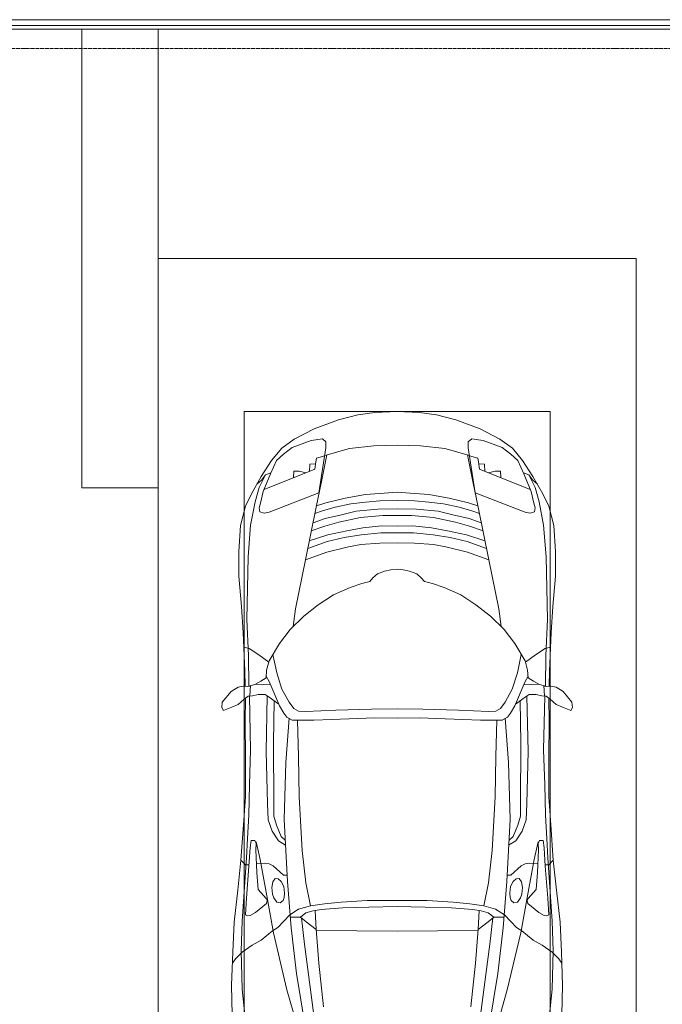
# Model space of a CAD drawing. Header units: millimetres. Extents: x -32229 to 170644, y -13689 to 125138.
# Tile 255 of 256: x 57560 to 60923, y 89047 to 94200. Entities that reach past the tile are written whole.
import ezdxf

# ---------------------------------------------------------------- set-up
doc = ezdxf.new("R2010")
doc.units = ezdxf.units.MM
doc.linetypes.add('ADSK_Линия сетки', pattern=[25, 20, -2.5, 0, -2.5])
for name, color, linetype, lineweight in [('A-DETL-GENF', 7, 'Continuous', 18), ('A-FLOR', 7, 'Continuous', 18), ('A-GENM', 7, 'Continuous', 18), ('C-PRKG', 7, 'Continuous', 18), ('S-COLS', 7, 'Continuous', 18), ('S-GRID', 7, 'Continuous', 9)]:
    doc.layers.add(name, color=color, linetype=linetype, lineweight=lineweight)

# ---------------------------------------------------------------- blocks, each defined once
blk = doc.blocks.new('АР_Машиноместо - 4900x2400_М__5300х2500_-V47--01 ЭО')
at = {"layer": 'A-DETL-GENF', "color": 253, "lineweight": 13, "true_color": 0xaaaaaa}
for p, q in [((1044.2, -818.6), (943.3, -845.1)), ((1132.7, -806), (1044.2, -818.6)), ((1250, -800), (1132.7, -806)), ((1250, -800), (1367.3, -806)), ((1367.3, -806), (1455.8, -818.6)), ((1455.8, -818.6), (1556.7, -845.1)), ((943.3, -845.1), (815.8, -891)), ((1556.7, -845.1), (1684.2, -891)), ((815.8, -891), (711.9, -946.2)), ((1684.2, -891), (1788.1, -946.2)), ((711.9, -946.2), (647.2, -992.8)), ((800.1, -952.6), (700.9, -989.1)), ((859, -944.1), (800.1, -952.6)), ((877.7, -958.9), (859, -944.1)), ((877.7, -991.4), (877.7, -958.9)), ((1250, -977.6), (1127.4, -979.8)), ((1250, -977.6), (1372.6, -979.8)), ((1622.3, -958.9), (1641, -944.1)), ((1622.3, -991.4), (1622.3, -958.9)), ((1641, -944.1), (1699.9, -952.6)), ((1699.9, -952.6), (1799.1, -989.1)), ((1788.1, -946.2), (1852.8, -992.8)), ((647.2, -992.8), (593.2, -1056.8)), ((654.7, -1024.4), (617.9, -1057.3)), ((700.9, -989.1), (655, -1024.3)), ((841.1, -1225.9), (877.7, -991.4)), ((882.6, -1027.5), (853.8, -1167.4)), ((1000.2, -994.5), (871.4, -1031.3)), ((1127.4, -979.8), (1000.2, -994.5)), ((1372.6, -979.8), (1499.8, -994.5)), ((1499.8, -994.5), (1628.6, -1031.3)), ((1617.4, -1027.5), (1646.2, -1167.4)), ((1658.9, -1225.9), (1622.3, -991.4)), ((1799.1, -989.1), (1845, -1024.3)), ((1845.3, -1024.4), (1882.1, -1057.3)), ((1852.8, -992.8), (1906.8, -1056.8)), ((593.2, -1056.8), (539.3, -1140.4)), ((617.9, -1057.3), (586.9, -1126.3)), ((1882.1, -1057.3), (1913.1, -1126.3)), ((1906.8, -1056.8), (1960.7, -1140.4)), ((561.3, -1132.6), (540.4, -1159.6)), ((586.9, -1126.3), (548.2, -1220.1)), ((589, -1121.6), (561.3, -1132.6)), ((1911, -1121.6), (1938.7, -1132.6)), ((1913.1, -1126.3), (1951.8, -1220.1)), ((1938.7, -1132.6), (1959.6, -1159.6)), ((539.3, -1140.4), (487.4, -1232.1)), ((540.4, -1159.6), (516.2, -1180.5)), ((853.8, -1167.4), (826.8, -1300.9)), ((1646.2, -1167.4), (1673.2, -1300.9)), ((1959.6, -1159.6), (1983.8, -1180.5)), ((1960.7, -1140.4), (2012.6, -1232.1)), ((487.4, -1232.1), (455.7, -1296.1)), ((548.2, -1220.1), (535, -1280.6)), ((580.7, -1327.1), (841.1, -1225.9)), ((1084.1, -1236), (978.6, -1254.6)), ((1182.5, -1227.5), (1084.1, -1236)), ((1250, -1223.7), (1182.5, -1227.5)), ((1250, -1223.7), (1317.5, -1227.5)), ((1317.5, -1227.5), (1415.9, -1236)), ((1415.9, -1236), (1521.4, -1254.6)), ((1919.3, -1327.1), (1658.9, -1225.9)), ((1951.8, -1220.1), (1965, -1280.6)), ((2012.6, -1232.1), (2044.3, -1296.1)), ((535, -1280.6), (527.2, -1305.2)), ((876.3, -1278.7), (828.3, -1293.7)), ((978.6, -1254.6), (876.3, -1278.7)), ((1007.1, -1283.7), (925.2, -1301.6)), ((1083.6, -1274.6), (1007.1, -1283.7)), ((1159.1, -1267.9), (1083.6, -1274.6)), ((1250, -1266.6), (1159.1, -1267.9)), ((1250, -1266.6), (1340.9, -1267.9)), ((1340.9, -1267.9), (1416.4, -1274.6)), ((1416.4, -1274.6), (1492.9, -1283.7)), ((1492.9, -1283.7), (1574.8, -1301.6)), ((1521.4, -1254.6), (1623.7, -1278.7)), ((1623.7, -1278.7), (1671.7, -1293.7)), ((1965, -1280.6), (1972.8, -1305.2)), ((455.7, -1296.1), (430.8, -1396.6)), ((527.2, -1305.2), (531.8, -1326)), ((531.8, -1326), (554.4, -1333.3)), ((554.4, -1333.3), (580.7, -1327.1)), ((826.8, -1300.9), (770, -1576.5)), ((859.1, -1321.2), (819.9, -1334.4)), ((925.2, -1301.6), (859.1, -1321.2)), ((1035, -1323.2), (958.3, -1341.1)), ((1148.3, -1312.4), (1035, -1323.2)), ((1250, -1309.3), (1148.3, -1312.4)), ((1250, -1309.3), (1351.7, -1312.4)), ((1351.7, -1312.4), (1465, -1323.2)), ((1465, -1323.2), (1541.7, -1341.1)), ((1574.8, -1301.6), (1640.9, -1321.2)), ((1640.9, -1321.2), (1680.1, -1334.4)), ((1673.2, -1300.9), (1730, -1576.5)), ((1945.6, -1333.3), (1919.3, -1327.1)), ((1968.2, -1326), (1945.6, -1333.3)), ((1972.8, -1305.2), (1968.2, -1326)), ((2044.3, -1296.1), (2069.2, -1396.6)), ((873.8, -1361.2), (809.9, -1383.1)), ((945.3, -1380.6), (871.4, -1401.1)), ((958.3, -1341.1), (873.8, -1361.2)), ((1059, -1354.8), (945.3, -1380.6)), ((1174.5, -1344.2), (1059, -1354.8)), ((1250, -1344.9), (1174.5, -1344.2)), ((1250, -1344.9), (1325.5, -1344.2)), ((1325.5, -1344.2), (1441, -1354.8)), ((1441, -1354.8), (1554.7, -1380.6)), ((1541.7, -1341.1), (1626.2, -1361.2)), ((1554.7, -1380.6), (1628.6, -1401.1)), ((1626.2, -1361.2), (1690.1, -1383.1)), ((430.8, -1396.6), (422, -1534.1)), ((871.4, -1401.1), (800.5, -1424.6)), ((986.2, -1425.6), (887, -1446.5)), ((1070, -1410.4), (986.2, -1425.6)), ((1163.9, -1435.1), (1061.9, -1445.7)), ((1168.3, -1399.8), (1070, -1410.4)), ((1250, -1435.1), (1163.9, -1435.1)), ((1250, -1400.1), (1168.3, -1399.8)), ((1250, -1400.1), (1331.7, -1399.8)), ((1250, -1435.1), (1336.1, -1435.1)), ((1331.7, -1399.8), (1430, -1410.4)), ((1336.1, -1435.1), (1438.1, -1445.7)), ((1430, -1410.4), (1513.8, -1425.6)), ((1513.8, -1425.6), (1613, -1446.5)), ((1628.6, -1401.1), (1699.5, -1424.6)), ((2069.2, -1396.6), (2078, -1534.1)), ((884.3, -1480.8), (782, -1518.1)), ((887, -1446.5), (790.4, -1477.3)), ((973.4, -1459.7), (884.3, -1480.8)), ((1061.9, -1445.7), (973.4, -1459.7)), ((1159.3, -1489.1), (1060, -1496.1)), ((1250, -1488.3), (1159.3, -1489.1)), ((1250, -1488.3), (1340.7, -1489.1)), ((1340.7, -1489.1), (1440, -1496.1)), ((1438.1, -1445.7), (1526.6, -1459.7)), ((1526.6, -1459.7), (1615.7, -1480.8)), ((1613, -1446.5), (1709.6, -1477.3)), ((1615.7, -1480.8), (1718, -1518.1)), ((422, -1534.1), (422, -1662.9)), ((881.7, -1536.4), (770, -1576.5)), ((994.9, -1509.3), (881.7, -1536.4)), ((1060, -1496.1), (994.9, -1509.3)), ((1440, -1496.1), (1505.1, -1509.3)), ((1505.1, -1509.3), (1618.3, -1536.4)), ((1618.3, -1536.4), (1730, -1576.5)), ((2078, -1534.1), (2078, -1662.9)), ((770, -1576.5), (718.3, -1834.2)), ((1730, -1576.5), (1781.7, -1834.2)), ((1184.7, -1635.7), (1147.5, -1650.5)), ((1217.8, -1629.1), (1184.7, -1635.7)), ((1217.8, -1629.1), (1250, -1626.8)), ((1282.2, -1629.1), (1250, -1626.8)), ((1282.2, -1629.1), (1315.3, -1635.7)), ((1315.3, -1635.7), (1352.5, -1650.5)), ((422, -1662.9), (434.8, -1820.7)), ((1064.9, -1700.5), (1004.2, -1721.4)), ((1107.2, -1689.8), (1064.9, -1700.5)), ((1123.5, -1670.9), (1107.2, -1689.8)), ((1147.5, -1650.5), (1123.5, -1670.9)), ((1352.5, -1650.5), (1376.5, -1670.9)), ((1376.5, -1670.9), (1392.8, -1689.8)), ((1392.8, -1689.8), (1435.1, -1700.5)), ((1435.1, -1700.5), (1495.8, -1721.4)), ((2078, -1662.9), (2065.2, -1820.7)), ((1004.2, -1721.4), (917, -1761.1)), ((1495.8, -1721.4), (1583, -1761.1)), ((917, -1761.1), (837.5, -1812.1)), ((1583, -1761.1), (1662.5, -1812.1)), ((434.8, -1820.7), (444.9, -1956.8)), ((718.3, -1834.2), (705.7, -1926.7)), ((837.5, -1812.1), (761.1, -1871.7)), ((1662.5, -1812.1), (1738.9, -1871.7)), ((1781.7, -1834.2), (1794.3, -1926.7)), ((2065.2, -1820.7), (2055.1, -1956.8)), ((761.1, -1871.7), (690.7, -1941.6)), ((1738.9, -1871.7), (1809.3, -1941.6)), ((444.9, -1956.8), (453, -2159.1)), ((690.7, -1941.6), (634.6, -2015)), ((1809.3, -1941.6), (1865.4, -2015)), ((2055.1, -1956.8), (2047, -2159.1)), ((475.1, -2041), (447.5, -2034.4)), ((525.5, -2074.6), (475.1, -2041)), ((634.6, -2015), (580.7, -2105.7)), ((1865.4, -2015), (1919.3, -2105.7)), ((1974.5, -2074.6), (2024.9, -2041)), ((2024.9, -2041), (2052.5, -2034.4)), ((578.8, -2112.6), (525.5, -2074.6)), ((580.7, -2105.7), (567.1, -2153.8)), ((619.7, -2168.6), (600.3, -2072.7)), ((1880.3, -2168.6), (1899.7, -2072.7)), ((1919.3, -2105.7), (1932.9, -2153.8)), ((1921.2, -2112.6), (1974.5, -2074.6)), ((453, -2159.1), (455, -2238.9)), ((567.1, -2153.8), (564.3, -2195.4)), ((1932.9, -2153.8), (1935.7, -2195.4)), ((2047, -2159.1), (2045, -2238.9)), ((536.7, -2211.8), (505.1, -2230)), ((564.3, -2195.4), (536.7, -2211.8)), ((579.9, -2213.8), (564.9, -2186.5)), ((600.8, -2263), (579.9, -2213.8)), ((647.3, -2254.2), (619.7, -2168.6)), ((1852.7, -2254.2), (1880.3, -2168.6)), ((1899.2, -2263), (1920.1, -2213.8)), ((1920.1, -2213.8), (1935.1, -2186.5)), ((1935.7, -2195.4), (1963.3, -2211.8)), ((1963.3, -2211.8), (1994.9, -2230)), ((335.2, -2322.3), (381.7, -2266.4)), ((381.7, -2266.4), (417.4, -2243.4)), ((417.4, -2243.4), (445.1, -2238.7)), ((445.1, -2238.7), (481.8, -2239.5)), ((505.1, -2230), (467.5, -2239.2)), ((482, -2235.6), (479.1, -2288.7)), ((586.6, -2231.3), (510.1, -2227.1)), ((633.8, -2340.5), (600.8, -2263)), ((685.1, -2322.3), (647.3, -2254.2)), ((1814.9, -2322.3), (1852.7, -2254.2)), ((1866.2, -2340.5), (1899.2, -2263)), ((1913.4, -2231.3), (1989.9, -2227.1)), ((1994.9, -2230), (2032.5, -2239.2)), ((2018, -2235.6), (2020.9, -2288.7)), ((2054.9, -2238.7), (2018.2, -2239.5)), ((2082.6, -2243.4), (2054.9, -2238.7)), ((2118.3, -2266.4), (2082.6, -2243.4)), ((2164.8, -2322.3), (2118.3, -2266.4)), ((449.8, -2306.1), (417.4, -2333.8)), ((470, -2290), (449.8, -2306.1)), ((454.5, -2423.6), (456, -2301.1)), ((493.6, -2288.6), (470, -2290)), ((523.3, -2281.2), (493.6, -2288.6)), ((559, -2282.6), (523.3, -2281.2)), ((580.6, -2296), (559, -2282.6)), ((630.6, -2332.9), (580.6, -2296)), ((603.5, -2534.3), (606.1, -2314.9)), ((1869.4, -2332.9), (1919.4, -2296)), ((1896.5, -2534.3), (1893.9, -2314.9)), ((1919.4, -2296), (1941, -2282.6)), ((1941, -2282.6), (1976.7, -2281.2)), ((1976.7, -2281.2), (2006.4, -2288.6)), ((2006.4, -2288.6), (2030, -2290)), ((2030, -2290), (2050.2, -2306.1)), ((2045.5, -2423.6), (2044, -2301.1)), ((2050.2, -2306.1), (2082.6, -2333.8)), ((333.1, -2350.6), (335.2, -2322.3)), ((341.2, -2366.2), (333.1, -2350.6)), ((384.4, -2347.9), (341.2, -2366.2)), ((417.4, -2333.8), (384.4, -2347.9)), ((656.7, -2380.3), (633.8, -2340.5)), ((710, -2355.4), (685.1, -2322.3)), ((734.3, -2368.8), (710, -2355.4)), ((772.7, -2371.5), (734.3, -2368.8)), ((929.1, -2364.1), (772.7, -2371.5)), ((1115.2, -2358.7), (929.1, -2364.1)), ((1250, -2357.8), (1115.2, -2358.7)), ((1250, -2357.8), (1384.8, -2358.7)), ((1384.8, -2358.7), (1570.9, -2364.1)), ((1570.9, -2364.1), (1727.3, -2371.5)), ((1727.3, -2371.5), (1765.7, -2368.8)), ((1765.7, -2368.8), (1790, -2355.4)), ((1790, -2355.4), (1814.9, -2322.3)), ((1843.3, -2380.3), (1866.2, -2340.5)), ((2082.6, -2333.8), (2115.6, -2347.9)), ((2115.6, -2347.9), (2158.8, -2366.2)), ((2158.8, -2366.2), (2166.9, -2350.6)), ((2166.9, -2350.6), (2164.8, -2322.3)), ((672.8, -2399.7), (656.7, -2380.3)), ((684.8, -2406.5), (667.8, -2638.3)), ((700.6, -2415.4), (672.8, -2399.7)), ((813.8, -2416.7), (700.6, -2415.4)), ((999.2, -2409.3), (813.8, -2416.7)), ((1132.7, -2404.6), (999.2, -2409.3)), ((1250, -2406.6), (1132.7, -2404.6)), ((1250, -2406.6), (1367.3, -2404.6)), ((1367.3, -2404.6), (1500.8, -2409.3)), ((1500.8, -2409.3), (1686.2, -2416.7)), ((1686.2, -2416.7), (1799.4, -2415.4)), ((1799.4, -2415.4), (1827.2, -2399.7)), ((1815.2, -2406.5), (1832.2, -2638.3)), ((1827.2, -2399.7), (1843.3, -2380.3)), ((456.8, -2613.6), (454.5, -2423.6)), ((2043.2, -2613.6), (2045.5, -2423.6)), ((604.4, -2850.8), (603.5, -2534.3)), ((1895.6, -2850.8), (1896.5, -2534.3)), ((456.1, -2818.3), (456.8, -2613.6)), ((2043.9, -2818.3), (2043.2, -2613.6)), ((667.8, -2638.3), (659.3, -2936)), ((1832.2, -2638.3), (1840.7, -2936)), ((446, -2964.8), (456.1, -2818.3)), ((2054, -2964.8), (2043.9, -2818.3)), ((604.4, -2919.4), (604.4, -2850.8)), ((1895.6, -2919.4), (1895.6, -2850.8)), ((618.7, -2966.7), (604.4, -2919.4)), ((659.3, -2936), (676.4, -3260.1)), ((1840.7, -2936), (1823.6, -3260.1)), ((1881.3, -2966.7), (1895.6, -2919.4)), ((432.8, -3149.3), (446, -2964.8)), ((643.6, -3024.6), (618.7, -2966.7)), ((1856.4, -3024.6), (1881.3, -2966.7)), ((2067.2, -3149.3), (2054, -2964.8)), ((665.1, -3046.1), (643.6, -3024.6)), ((1834.9, -3046.1), (1856.4, -3024.6)), ((480.8, -3085), (474.8, -3179.9)), ((485.6, -3046.1), (480.8, -3085)), ((504.5, -3046.6), (485.6, -3046.1)), ((512.2, -3061.4), (504.5, -3046.6)), ((510.9, -3094.6), (512.2, -3061.4)), ((1987.8, -3061.4), (1995.5, -3046.6)), ((1989.1, -3094.6), (1987.8, -3061.4)), ((1995.5, -3046.6), (2014.4, -3046.1)), ((2014.4, -3046.1), (2019.2, -3085)), ((2019.2, -3085), (2025.2, -3179.9)), ((515.3, -3213.7), (510.9, -3094.6)), ((1984.7, -3213.7), (1989.1, -3094.6)), ((415.7, -3305.9), (432.8, -3149.3)), ((456.9, -3174.2), (432.9, -3148.3)), ((475.2, -3173.5), (456.9, -3174.2)), ((474.8, -3179.9), (462.2, -3347.3)), ((558.4, -3165.4), (513.6, -3168)), ((579.5, -3167.7), (558.4, -3165.4)), ((601.7, -3179.4), (579.5, -3167.7)), ((654.5, -3228.1), (601.7, -3179.4)), ((1845.5, -3228.1), (1898.3, -3179.4)), ((1898.3, -3179.4), (1920.5, -3167.7)), ((1920.5, -3167.7), (1941.6, -3165.4)), ((1941.6, -3165.4), (1986.4, -3168)), ((2024.8, -3173.5), (2043.1, -3174.2)), ((2025.2, -3179.9), (2037.8, -3347.3)), ((2043.1, -3174.2), (2067.1, -3148.3)), ((2084.3, -3305.9), (2067.1, -3148.3)), ((522.2, -3303.2), (515.3, -3213.7)), ((612.1, -3245.7), (599.8, -3262.3)), ((626.8, -3246.1), (612.1, -3245.7)), ((643.2, -3259.9), (626.8, -3246.1)), ((674.6, -3227.6), (654.5, -3228.1)), ((1825.4, -3227.6), (1845.5, -3228.1)), ((1856.8, -3259.9), (1873.2, -3246.1)), ((1873.2, -3246.1), (1887.9, -3245.7)), ((1887.9, -3245.7), (1900.2, -3262.3)), ((1977.8, -3303.2), (1984.7, -3213.7)), ((599.8, -3262.3), (593.6, -3292.5)), ((593.6, -3292.5), (597.1, -3327.4)), ((657.2, -3286.3), (643.2, -3259.9)), ((661.1, -3321.2), (657.2, -3286.3)), ((676.4, -3260.1), (695.7, -3502.8)), ((1823.6, -3260.1), (1804.3, -3502.8)), ((1838.9, -3321.2), (1842.8, -3286.3)), ((1842.8, -3286.3), (1856.8, -3259.9)), ((1900.2, -3262.3), (1906.4, -3292.5)), ((1906.4, -3292.5), (1902.9, -3327.4)), ((397.1, -3474.2), (415.7, -3305.9)), ((462.2, -3347.3), (456.6, -3434.5)), ((564.6, -3349.7), (522.2, -3303.2)), ((569.7, -3360.7), (564.6, -3349.7)), ((597.1, -3327.4), (605.2, -3346.8)), ((605.2, -3346.8), (620, -3369.3)), ((654.1, -3360.7), (658.7, -3344.5)), ((658.7, -3344.5), (661.1, -3321.2)), ((1841.3, -3344.5), (1838.9, -3321.2)), ((1845.9, -3360.7), (1841.3, -3344.5)), ((1894.8, -3346.8), (1880, -3369.3)), ((1902.9, -3327.4), (1894.8, -3346.8)), ((1930.3, -3360.7), (1935.4, -3349.7)), ((1935.4, -3349.7), (1977.8, -3303.2)), ((2037.8, -3347.3), (2043.4, -3434.5)), ((2102.9, -3474.2), (2084.3, -3305.9)), ((508, -3422.8), (566.8, -3375.1)), ((566.8, -3375.1), (569.7, -3360.7)), ((620, -3369.3), (638.7, -3372.5)), ((638.7, -3372.5), (654.1, -3360.7)), ((965.3, -3397.8), (853.3, -3407.2)), ((1102.5, -3394.3), (965.3, -3397.8)), ((1250, -3391.3), (1102.5, -3394.3)), ((1250, -3391.3), (1397.5, -3394.3)), ((1397.5, -3394.3), (1534.7, -3397.8)), ((1534.7, -3397.8), (1646.7, -3407.2)), ((1861.3, -3372.5), (1845.9, -3360.7)), ((1880, -3369.3), (1861.3, -3372.5)), ((1933.2, -3375.1), (1930.3, -3360.7)), ((1992, -3422.8), (1933.2, -3375.1)), ((456.6, -3434.5), (466.2, -3441.1)), ((466.2, -3441.1), (481.5, -3439.1)), ((481.5, -3439.1), (508, -3422.8)), ((690.2, -3433.7), (654.7, -3470.4)), ((744.1, -3447.2), (691.3, -3447.2)), ((773, -3424.2), (744.1, -3447.2)), ((744.3, -3447), (773.2, -3472.4)), ((811.1, -3414.8), (773, -3424.2)), ((853.3, -3407.2), (811.1, -3414.8)), ((825.6, -3512.1), (821, -3413)), ((1646.7, -3407.2), (1688.9, -3414.8)), ((1674.4, -3512.1), (1679, -3413)), ((1688.9, -3414.8), (1727, -3424.2)), ((1755.7, -3447), (1726.8, -3472.4)), ((1727, -3424.2), (1755.7, -3447)), ((1755.7, -3447.2), (1808.7, -3447.2)), ((1809.8, -3433.7), (1845.3, -3470.4)), ((2018.5, -3439.1), (1992, -3422.8)), ((2033.8, -3441.1), (2018.5, -3439.1)), ((2043.4, -3434.5), (2033.8, -3441.1)), ((390.2, -3630), (397.1, -3474.2)), ((624.9, -3501.2), (598.3, -3518.6)), ((654.7, -3470.4), (624.9, -3501.2)), ((773.2, -3472.4), (825.6, -3512.1)), ((1726.8, -3472.4), (1674.4, -3512.1)), ((1845.3, -3470.4), (1875.1, -3501.2)), ((1875.1, -3501.2), (1901.7, -3518.6)), ((2109.8, -3630), (2102.9, -3474.2)), ((598.3, -3518.6), (537.9, -3567)), ((840.1, -3687.8), (826.6, -3509.6)), ((1250, -3520.1), (827.2, -3517.2)), ((1250, -3520.1), (1672.8, -3517.2)), ((1659.9, -3687.8), (1673.4, -3509.6)), ((1901.7, -3518.6), (1962.1, -3567)), ((491.4, -3594.2), (438.6, -3629.8)), ((537.9, -3567), (491.4, -3594.2)), ((1962.1, -3567), (2008.6, -3594.2)), ((2008.6, -3594.2), (2061.4, -3629.8)), ((384, -3802.9), (390.2, -3630)), ((438.6, -3629.8), (403.8, -3665.5)), ((2061.4, -3629.8), (2096.2, -3665.5)), ((2116, -3802.9), (2109.8, -3630)), ((403.8, -3665.5), (388.1, -3688.4)), ((863.9, -3917.5), (840.1, -3687.8)), ((1636.1, -3917.5), (1659.9, -3687.8)), ((2096.2, -3665.5), (2111.9, -3688.4)), ((387.4, -3958.4), (384, -3802.9)), ((2112.6, -3958.4), (2116, -3802.9))]:
    blk.add_line(p, q, dxfattribs=at)
at = {"layer": 'A-DETL-GENF', "color": 254, "lineweight": 13, "true_color": 0xd4d4d4}
for p, q in [((792.9, -1076.2), (791.2, -1114.5)), ((823.3, -1074.4), (792.9, -1076.2)), ((824.1, -1063.7), (818.8, -1102.9)), ((827.7, -1045), (824.1, -1063.7)), ((871.3, -1031.9), (827.7, -1045)), ((1628.7, -1031.9), (1672.3, -1045)), ((1672.3, -1045), (1675.9, -1063.7)), ((1675.9, -1063.7), (1681.2, -1102.9)), ((1676.7, -1074.4), (1707.1, -1076.2)), ((1707.1, -1076.2), (1708.8, -1114.5)), ((561.7, -1132.1), (527.9, -1198.6)), ((818.8, -1102.9), (554, -1208.1)), ((709.1, -1112.7), (708.2, -1146.9)), ((737.7, -1113.6), (709.1, -1112.7)), ((772.6, -1121.3), (737.7, -1113.6)), ((1681.2, -1102.9), (1946, -1208.1)), ((1727.4, -1121.3), (1762.3, -1113.6)), ((1762.3, -1113.6), (1790.9, -1112.7)), ((1790.9, -1112.7), (1791.8, -1146.9)), ((1938.3, -1132.1), (1972.1, -1198.6)), ((527.9, -1198.6), (507.4, -1274.3)), ((1972.1, -1198.6), (1992.6, -1274.3)), ((507.4, -1274.3), (483.4, -1395.6)), ((1992.6, -1274.3), (2016.6, -1395.6)), ((483.4, -1395.6), (470.9, -1561.4)), ((2016.6, -1395.6), (2029.1, -1561.4)), ((470.9, -1561.4), (462.8, -1889.5)), ((2029.1, -1561.4), (2037.2, -1889.5)), ((462.8, -1889.5), (471.8, -2077.7)), ((2037.2, -1889.5), (2028.2, -2077.7)), ((471.8, -2077.7), (474.5, -2239.3)), ((2028.2, -2077.7), (2025.5, -2239.3)), ((483.3, -2571.4), (478, -2290)), ((570.6, -2291.4), (564.4, -2580.5)), ((1929.4, -2291.4), (1935.6, -2580.5)), ((2016.7, -2571.4), (2022, -2290)), ((728.4, -2415.7), (733.8, -2606.7)), ((1771.6, -2415.7), (1766.2, -2606.7)), ((477.8, -2754.7), (483.3, -2571.4)), ((2022.2, -2754.7), (2016.7, -2571.4)), ((564.4, -2580.5), (571.6, -2853.3)), ((733.8, -2606.7), (737.8, -2818.3)), ((1766.2, -2606.7), (1762.2, -2818.3)), ((1935.6, -2580.5), (1928.4, -2853.3)), ((473.9, -2913.7), (477.8, -2754.7)), ((2026.1, -2913.7), (2022.2, -2754.7)), ((737.8, -2818.3), (752.8, -3099)), ((1762.2, -2818.3), (1747.2, -3099)), ((571.6, -2853.3), (575.7, -2937.4)), ((1928.4, -2853.3), (1924.3, -2937.4)), ((466.3, -3036.3), (473.9, -2913.7)), ((575.7, -2937.4), (595.2, -2997.9)), ((1924.3, -2937.4), (1904.8, -2997.9)), ((2033.7, -3036.3), (2026.1, -2913.7)), ((462, -3136.6), (466.3, -3036.3)), ((595.2, -2997.9), (629, -3048.1)), ((1904.8, -2997.9), (1871, -3048.1)), ((2038, -3136.6), (2033.7, -3036.3)), ((512.5, -3053.2), (532.7, -3145.9)), ((629, -3048.1), (666.7, -3069.7)), ((1871, -3048.1), (1833.3, -3069.7)), ((1987.5, -3053.2), (1967.3, -3145.9)), ((439.5, -3468.5), (462, -3136.6)), ((752.8, -3099), (771.7, -3268.5)), ((1747.2, -3099), (1728.3, -3268.5)), ((2060.5, -3468.5), (2038, -3136.6)), ((532.7, -3145.9), (564, -3316.2)), ((1967.3, -3145.9), (1936, -3316.2)), ((771.7, -3268.5), (797.1, -3388.2)), ((1728.3, -3268.5), (1702.9, -3388.2)), ((564, -3316.2), (602.3, -3530.2)), ((1936, -3316.2), (1897.7, -3530.2)), ((797.1, -3388.2), (734.6, -3405.8)), ((870, -3377.1), (797.1, -3388.2)), ((957.1, -3368.9), (870, -3377.1)), ((1093.5, -3360.7), (957.1, -3368.9)), ((1250, -3360.7), (1093.5, -3360.7)), ((1250, -3360.7), (1406.5, -3360.7)), ((1406.5, -3360.7), (1542.9, -3368.9)), ((1542.9, -3368.9), (1630, -3377.1)), ((1630, -3377.1), (1702.9, -3388.2)), ((1702.9, -3388.2), (1765.4, -3405.8)), ((734.6, -3405.8), (688.5, -3435.5)), ((749.1, -3450.8), (765.5, -3589.1)), ((1750.9, -3450.8), (1734.5, -3589.1)), ((1765.4, -3405.8), (1811.5, -3435.5)), ((434.2, -3623.7), (439.5, -3468.5)), ((695.7, -3502.8), (723.2, -3741.5)), ((1804.3, -3502.8), (1776.8, -3741.5)), ((2065.8, -3623.7), (2060.5, -3468.5)), ((602.3, -3530.2), (673.6, -3827.1)), ((1897.7, -3530.2), (1826.4, -3827.1)), ((765.5, -3589.1), (785.7, -3746.6)), ((1734.5, -3589.1), (1714.3, -3746.6)), ((438.6, -3823.4), (434.2, -3623.7)), ((2061.4, -3823.4), (2065.8, -3623.7)), ((723.2, -3741.5), (786.9, -4128.3)), ((785.7, -3746.6), (819.4, -4000.8)), ((1714.3, -3746.6), (1680.6, -4000.8)), ((1776.8, -3741.5), (1713.1, -4128.3)), ((454.7, -3976.8), (438.6, -3823.4)), ((673.6, -3827.1), (722.7, -4001.8)), ((1826.4, -3827.1), (1777.3, -4001.8)), ((2045.3, -3976.8), (2061.4, -3823.4))]:
    blk.add_line(p, q, dxfattribs=at)
at = {"layer": 'C-PRKG', "color": 253, "lineweight": 13, "true_color": 0xaaaaaa}
for p, q in [((2500, 0), (0, 0)), ((2500, 0), (2500, -5300)), ((450, -800), (450, -4500)), ((450, -800), (2050, -800)), ((2050, -800), (2050, -4500)), ((0, -1200), (0, -5200))]:
    blk.add_line(p, q, dxfattribs=at)
blk = doc.blocks.new('АР-Заполнение деф_ шва - Д_ш_-4327366--01 ЭО')
at = {"layer": 'A-GENM', "color": 253, "lineweight": 13, "true_color": 0xaaaaaa}
for p, q in [((0, 25), (6400, 25)), ((0, -25), (6400, -25))]:
    blk.add_line(p, q, dxfattribs=at)
blk = doc.blocks.new('АР-Заполнение деф_ шва - Д_ш_-4327365--01 ЭО')
at = {"layer": 'A-GENM', "color": 253, "lineweight": 13, "true_color": 0xaaaaaa}
for p, q in [((0, 25), (6680, 25)), ((0, -25), (6680, -25))]:
    blk.add_line(p, q, dxfattribs=at)
blk = doc.blocks.new('АР-Заполнение деф_ шва - Д_ш__Пристенный-V109--01 ЭО')
at = {"layer": 'A-GENM', "color": 253, "lineweight": 13, "true_color": 0xaaaaaa}
blk.add_line((0, 25), (400, 25), dxfattribs=at)
blk = doc.blocks.new('Наметкина 10_РД_АР_П_rvt-1--01 ЭО')
at = {"layer": 'A-FLOR', "color": 253, "lineweight": 13, "true_color": 0xaaaaaa}
for p, q in [((43591, 94170), (72205.3, 94170)), ((72205.3, 94200), (47975.3, 94200)), ((51205.3, 94150), (57885.3, 94150)), ((58285.3, 94150), (64185.3, 94150))]:
    blk.add_line(p, q, dxfattribs=at)
at = {"layer": 'S-COLS', "color": 253, "lineweight": 15, "true_color": 0xaaaaaa}
for p, q in [((57885.3, 94150), (57885.3, 91750)), ((58285.3, 94150), (57885.3, 94150)), ((58285.3, 91750), (58285.3, 94150)), ((57885.3, 91750), (58285.3, 91750))]:
    blk.add_line(p, q, dxfattribs=at)
at = {"layer": 'A-GENM', "color": 253, "lineweight": 13, "true_color": 0xaaaaaa}
for name, p in [('АР-Заполнение деф_ шва - Д_ш_-4327365--01 ЭО', (51205.3, 94175)), ('АР-Заполнение деф_ шва - Д_ш__Пристенный-V109--01 ЭО', (57885.3, 94175)), ('АР-Заполнение деф_ шва - Д_ш_-4327366--01 ЭО', (58285.3, 94175))]:
    blk.add_blockref(name, p, dxfattribs=at)
at = {"layer": 'C-PRKG', "color": 253, "lineweight": 13, "true_color": 0xaaaaaa}
blk.add_blockref('АР_Машиноместо - 4900x2400_М__5300х2500_-V47--01 ЭО', (58285.3, 92950), dxfattribs=at)

msp = doc.modelspace()

# ---------------------------------------------------------------- linework, layer by layer
at = {"layer": 'S-GRID', "color": 253, "linetype": 'ADSK_Линия сетки', "true_color": 0xaaaaaa}
msp.add_line((131381.2, 94050), (-30593.4, 94050), dxfattribs=at)

# ---------------------------------------------------------------- block references
at = {"lineweight": 5}
msp.add_blockref('Наметкина 10_РД_АР_П_rvt-1--01 ЭО', (0, 0), dxfattribs=at)

doc.saveas('drawing.dxf')
